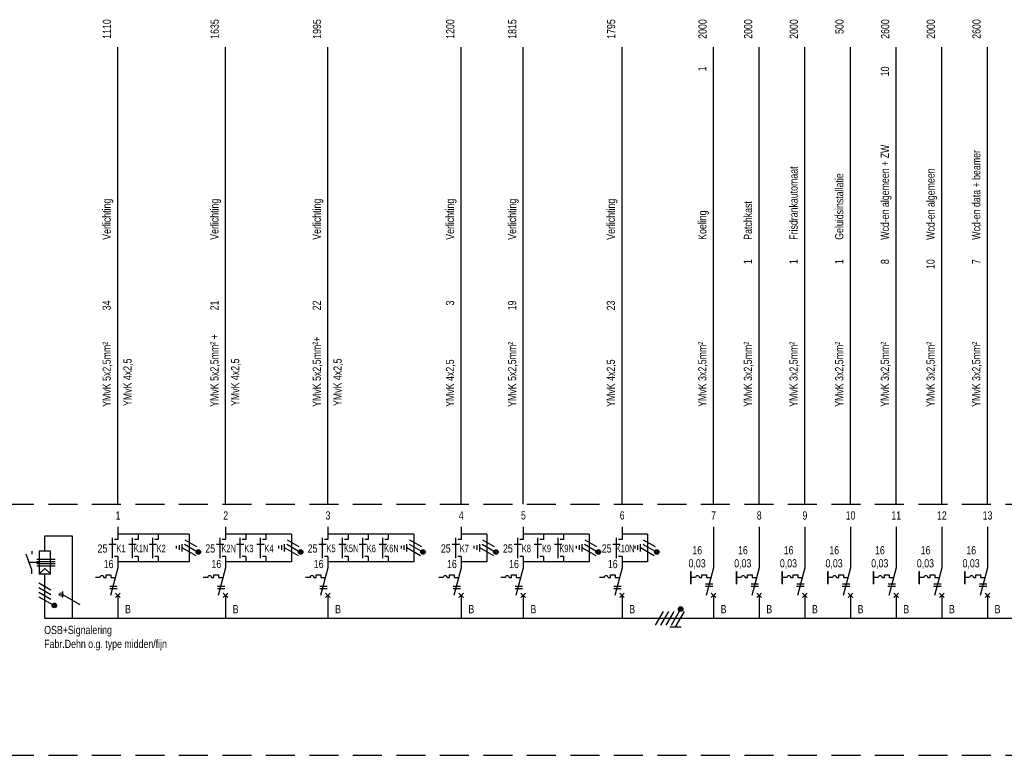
# Model space of a CAD drawing. Header units: millimetres. Extents: x -26318 to 195000, y -34446 to 95000.
# Tile 14 of 22: x 13258 to 34820, y -29427 to -13327. Entities that reach past the tile are written whole.
import ezdxf
from ezdxf.enums import TextEntityAlignment as Align

# ---------------------------------------------------------------- set-up
doc = ezdxf.new("R2010")
doc.units = ezdxf.units.MM
doc.header["$LTSCALE"] = 100
doc.linetypes.add('DASHED', pattern=[19.05, 12.7, -6.35])
doc.linetypes.add('HIDDEN', pattern=[9.525, 6.35, -3.175])
doc.layers.add('EL$1--_', color=3, linetype='Continuous')
doc.styles.add('SMAL', font='B-GBP.SHX', dxfattribs={"width": 0.8})

# ---------------------------------------------------------------- blocks, each defined once
blk = doc.blocks.new('ES-IS000')
blk.add_line((0, 0), (0, 10000))
at = {"color": 7, "style": 'SMAL', "width": 0.8}
for tag, p in [('VA', (-150, 10610)), ('ASP', (-155, 9577)), ('WCD', (-155, 5358)), ('LPT', (-155, 4453))]:
    blk.add_attdef(tag, text='', height=180, rotation=90, dxfattribs=at).set_placement(p, align=Align.RIGHT)
for tag, p in [('DIVERSEN', (-155, 5783)), ('DIVERSEN', (343, 5799)), ('LEIDING', (-155, 2127)), ('LEIDING', (300, 2145))]:
    blk.add_attdef(tag, p, '', height=180, rotation=90, dxfattribs=at)
blk.add_attdef('GR', text='', height=180, dxfattribs=at).set_placement((2, -342), align=Align.MIDDLE)
blk = doc.blocks.new('ES-ITG09')
for p, q in [((277, 220), (185, 220)), ((261, 240), (201, 240)), ((-318, -150), (-144, 150)), ((-202, -150), (-29, 150)), ((-87, -150), (87, 150)), ((29, -150), (206, 157)), ((121, -190), (318, 150)), ((281, 200), (181, 200)), ((277, 180), (185, 180)), ((261, 160), (201, 160)), ((-4, -190), (246, -190))]:
    blk.add_line(p, q)
blk.add_circle((231, 200), 50)
blk = doc.blocks.new('ES-IS106')
for p, q in [((0, 2000), (0, 1100)), ((0, 1100), (-161, 500)), ((-497, 888), (-497, 1021)), ((-497, 1021), (-490, 1021)), ((-497, 754), (-497, 888)), ((-494, 1021), (-494, 754)), ((-490, 888), (-490, 1021)), ((-490, 754), (-490, 888)), ((-497, 754), (-490, 754)), ((-50, 450), (50, 550)), ((-50, 550), (50, 450)), ((0, 500), (0, 0))]:
    blk.add_line(p, q)
at = {"color": 7}
for p, q in [((-392, 888), (-490, 888)), ((-307, 888), (-255, 888)), ((-254, 950), (-154, 950)), ((-254, 889), (-254, 950)), ((-154, 950), (-154, 889)), ((-154, 889), (-57, 889)), ((-178, 704), (-17, 704)), ((-172, 754), (-17, 754))]:
    blk.add_line(p, q, dxfattribs=at)
blk.add_arc((-349, 888), 43.4, 0, 180, dxfattribs=at)
at = {"color": 7, "style": 'SMAL', "width": 0.8}
for tag, p in [('IN', (-355, 1488)), ('ID', (-358, 1187))]:
    blk.add_attdef(tag, text='', height=180, dxfattribs=at).set_placement(p, align=Align.MIDDLE)

msp = doc.modelspace()

# ---------------------------------------------------------------- linework, layer by layer
at = {"layer": 'EL$1--_', "color": 10, "linetype": 'HIDDEN'}
for p, q in [((12936, -23927), (56060, -23927)), ((12936, -29427), (56060, -29427))]:
    msp.add_line(p, q, dxfattribs=at)
at = {"layer": 'EL$1--_', "color": 3}
for p, q in [((15408, -24427), (15408, -24707)), ((17767, -24427), (17767, -24707)), ((20008, -24427), (20008, -24707)), ((22926, -24427), (22926, -24707)), ((24285, -24427), (24285, -24707)), ((26449, -24427), (26449, -24707)), ((15849, -24584), (15849, -24707)), ((16289, -24584), (16289, -24707)), ((18208, -24584), (18208, -24707)), ((18649, -24584), (18649, -24707)), ((20449, -24584), (20449, -24707)), ((20889, -24584), (20889, -24707)), ((21330, -24584), (21330, -24707)), ((24726, -24584), (24726, -24707)), ((25167, -24584), (25167, -24707)), ((15408, -25074), (15408, -25327)), ((15849, -25074), (15849, -25196)), ((16289, -25074), (16289, -25196)), ((17767, -25074), (17767, -25327)), ((18208, -25074), (18208, -25196)), ((18649, -25074), (18649, -25196)), ((20008, -25074), (20008, -25327)), ((20449, -25074), (20449, -25196)), ((20889, -25074), (20889, -25196)), ((21330, -25074), (21330, -25196)), ((22926, -25074), (22926, -25327)), ((24285, -25074), (24285, -25327)), ((24726, -25074), (24726, -25196)), ((25167, -25074), (25167, -25196)), ((26449, -25074), (26449, -25327)), ((15408, -25327), (15247, -25927)), ((17767, -25327), (17606, -25927)), ((20008, -25327), (19847, -25927)), ((22926, -25327), (22765, -25927)), ((24285, -25327), (24125, -25927)), ((26449, -25327), (26288, -25927)), ((15358, -25977), (15458, -25877)), ((15358, -25877), (15458, -25977)), ((15408, -25927), (15408, -26427)), ((17717, -25977), (17817, -25877)), ((17717, -25877), (17817, -25977)), ((17767, -25927), (17767, -26427)), ((19958, -25977), (20058, -25877)), ((19958, -25877), (20058, -25977)), ((20008, -25927), (20008, -26427)), ((22876, -25977), (22976, -25877)), ((22876, -25877), (22976, -25977)), ((22926, -25927), (22926, -26427)), ((24235, -25977), (24335, -25877)), ((24235, -25877), (24335, -25977)), ((24285, -25927), (24285, -26427)), ((26399, -25977), (26499, -25877)), ((26399, -25877), (26499, -25977)), ((26449, -25927), (26449, -26427))]:
    msp.add_line(p, q, dxfattribs=at)
at = {"layer": 'EL$1--_', "color": 7}
for p, q in [((16872, -24709), (17132, -24859)), ((19113, -24709), (19373, -24859)), ((21795, -24709), (22054, -24859)), ((23390, -24709), (23650, -24859)), ((25631, -24709), (25891, -24859)), ((26913, -24709), (27173, -24859)), ((15208, -24804), (15369, -24804)), ((15649, -24804), (15810, -24804)), ((16090, -24804), (16251, -24804)), ((16687, -24841), (16687, -24901)), ((16748, -24828), (16748, -24928)), ((16807, -24803), (16807, -24968)), ((16812, -24876), (17115, -25051)), ((16865, -24803), (17169, -24978)), ((17567, -24804), (17728, -24804)), ((18008, -24804), (18169, -24804)), ((18449, -24804), (18610, -24804)), ((18928, -24841), (18928, -24901)), ((18989, -24828), (18989, -24928)), ((19048, -24803), (19048, -24968)), ((19053, -24876), (19356, -25051)), ((19106, -24803), (19409, -24978)), ((19808, -24804), (19969, -24804)), ((20249, -24804), (20410, -24804)), ((20690, -24804), (20851, -24804)), ((21131, -24804), (21292, -24804)), ((21609, -24841), (21609, -24901)), ((21670, -24828), (21670, -24928)), ((21730, -24803), (21730, -24968)), ((21735, -24876), (22038, -25051)), ((21788, -24803), (22091, -24978)), ((22726, -24804), (22887, -24804)), ((23205, -24841), (23205, -24901)), ((23266, -24828), (23266, -24928)), ((23325, -24803), (23325, -24968)), ((23330, -24876), (23633, -25051)), ((23384, -24803), (23687, -24978)), ((24086, -24804), (24246, -24804)), ((24526, -24804), (24687, -24804)), ((24967, -24804), (25128, -24804)), ((25446, -24841), (25446, -24901)), ((25507, -24828), (25507, -24928)), ((25566, -24803), (25566, -24968)), ((25571, -24876), (25874, -25051)), ((25625, -24803), (25928, -24978)), ((26249, -24804), (26410, -24804)), ((26728, -24841), (26728, -24901)), ((26789, -24828), (26789, -24928)), ((26848, -24803), (26848, -24968)), ((26853, -24876), (27156, -25051)), ((26907, -24803), (27210, -24978)), ((13678, -25654), (13938, -25804)), ((15016, -25539), (14917, -25539)), ((15101, -25539), (15153, -25539)), ((15154, -25538), (15154, -25478)), ((15154, -25478), (15254, -25478)), ((15254, -25478), (15254, -25538)), ((15254, -25538), (15351, -25538)), ((17375, -25539), (17276, -25539)), ((17460, -25539), (17512, -25539)), ((17513, -25538), (17513, -25478)), ((17513, -25478), (17613, -25478)), ((17613, -25478), (17613, -25538)), ((17613, -25538), (17710, -25538)), ((19616, -25539), (19517, -25539)), ((19701, -25539), (19753, -25539)), ((19754, -25538), (19754, -25478)), ((19754, -25478), (19854, -25478)), ((19854, -25478), (19854, -25538)), ((19854, -25538), (19951, -25538)), ((22534, -25539), (22435, -25539)), ((22619, -25539), (22671, -25539)), ((22672, -25538), (22672, -25478)), ((22672, -25478), (22772, -25478)), ((22772, -25478), (22772, -25538)), ((22772, -25538), (22870, -25538)), ((23893, -25539), (23795, -25539)), ((23978, -25539), (24030, -25539)), ((24031, -25538), (24031, -25478)), ((24031, -25478), (24131, -25478)), ((24131, -25478), (24131, -25538)), ((24131, -25538), (24229, -25538)), ((26057, -25539), (25958, -25539)), ((26142, -25539), (26194, -25539)), ((26195, -25538), (26195, -25478)), ((26195, -25478), (26295, -25478)), ((26295, -25478), (26295, -25538)), ((26295, -25538), (26392, -25538)), ((13678, -25756), (13938, -25906)), ((13678, -25858), (13938, -26008)), ((15230, -25724), (15390, -25724)), ((15230, -25774), (15390, -25774)), ((17589, -25724), (17750, -25724)), ((17589, -25774), (17750, -25774)), ((19830, -25724), (19990, -25724)), ((19830, -25774), (19990, -25774)), ((22748, -25724), (22909, -25724)), ((22748, -25774), (22909, -25774)), ((24107, -25724), (24268, -25724)), ((24107, -25774), (24268, -25774)), ((26271, -25724), (26432, -25724)), ((26271, -25774), (26432, -25774)), ((13678, -25956), (13974, -26127)), ((14195, -25908), (14574, -26127))]:
    msp.add_line(p, q, dxfattribs=at)
at = {"layer": 'EL$1--_', "color": 0}
for p, q in [((13526, -24956), (13526, -25026)), ((13526, -25371), (13397, -25026)), ((13526, -25456), (13526, -25371))]:
    msp.add_line(p, q, dxfattribs=at)
at = {"layer": 'EL$1--_', "color": 5}
msp.add_line((13808, -26427), (55319, -26427), dxfattribs=at)
at = {"layer": 'EL$1--_'}
for points in [[(13808, -24956), (13808, -24622), (14408, -24622), (14408, -26427)], [(13633, -25132), (14033, -25132)], [(13633, -25182), (14033, -25182)], [(13633, -25232), (14033, -25232)], [(13633, -25282), (14033, -25282)], [(13933, -25456), (13808, -25337), (13683, -25456)], [(13808, -26427), (13808, -25456)], [(14157, -25864), (14157, -25952)], [(14195, -25839), (14195, -25977)], [(14119, -25889), (14119, -25927)]]:
    msp.add_lwpolyline(points, dxfattribs=at)
at = {"layer": 'EL$1--_', "color": 3}
for points in [[(15289, -25114), (15289, -24667)], [(15408, -24707), (15333, -24707)], [(16967, -24584), (15408, -24584)], [(15729, -25114), (15729, -24667)], [(15849, -24707), (15774, -24707)], [(16170, -25114), (16170, -24667)], [(16289, -24707), (16214, -24707)], [(16967, -24584), (16967, -25196)], [(17648, -25114), (17648, -24667)], [(17767, -24707), (17692, -24707)], [(19208, -24584), (17767, -24584)], [(18089, -25114), (18089, -24667)], [(18208, -24707), (18133, -24707)], [(18529, -25114), (18529, -24667)], [(18649, -24707), (18574, -24707)], [(19208, -24584), (19208, -25196)], [(19889, -25114), (19889, -24667)], [(20008, -24707), (19933, -24707)], [(21889, -24584), (20008, -24584)], [(20329, -25114), (20329, -24667)], [(20449, -24707), (20374, -24707)], [(20770, -25114), (20770, -24667)], [(20889, -24707), (20814, -24707)], [(21211, -25114), (21211, -24667)], [(21330, -24707), (21255, -24707)], [(21889, -24584), (21889, -25196)], [(22807, -25114), (22807, -24667)], [(22926, -24707), (22851, -24707)], [(23485, -24584), (22926, -24584)], [(23485, -24584), (23485, -25196)], [(24166, -25114), (24166, -24667)], [(24285, -24707), (24210, -24707)], [(25726, -24584), (24285, -24584)], [(24607, -25114), (24607, -24667)], [(24726, -24707), (24651, -24707)], [(25048, -25114), (25048, -24667)], [(25167, -24707), (25092, -24707)], [(25726, -24584), (25726, -25196)], [(26330, -25114), (26330, -24667)], [(26449, -24707), (26374, -24707)], [(27008, -24584), (26449, -24584)], [(27008, -24584), (27008, -25196)], [(15408, -25074), (15333, -25074)], [(16967, -25196), (15408, -25196)], [(15849, -25074), (15774, -25074)], [(16289, -25074), (16214, -25074)], [(17767, -25074), (17692, -25074)], [(19208, -25196), (17767, -25196)], [(18208, -25074), (18133, -25074)], [(18649, -25074), (18574, -25074)], [(20008, -25074), (19933, -25074)], [(21889, -25196), (20008, -25196)], [(20449, -25074), (20374, -25074)], [(20889, -25074), (20814, -25074)], [(21330, -25074), (21255, -25074)], [(22926, -25074), (22851, -25074)], [(23485, -25196), (22926, -25196)], [(24285, -25074), (24210, -25074)], [(25726, -25196), (24285, -25196)], [(24726, -25074), (24651, -25074)], [(25167, -25074), (25092, -25074)], [(26449, -25074), (26374, -25074)], [(27008, -25196), (26449, -25196)]]:
    msp.add_lwpolyline(points, dxfattribs=at)
at = {"layer": 'EL$1--_'}
msp.add_lwpolyline([(13683, -25456), (13933, -25456), (13933, -24956), (13683, -24956)], close=True, dxfattribs=at)
at = {"layer": 'EL$1--_', "linetype": 'DASHED'}
msp.add_lwpolyline([(13683, -25206), (13464, -25206)], dxfattribs=at)
at = {"layer": 'EL$1--_', "color": 7}
for centre, radius in [((17169, -24978), 50), ((17169, -24978), 40), ((17169, -24978), 30), ((19409, -24978), 50), ((19409, -24978), 40), ((19409, -24978), 30), ((22091, -24978), 50), ((22091, -24978), 40), ((22091, -24978), 30), ((23687, -24978), 50), ((23687, -24978), 40), ((23687, -24978), 30), ((25928, -24978), 50), ((25928, -24978), 40), ((25928, -24978), 30), ((27210, -24978), 50), ((27210, -24978), 40), ((27210, -24978), 30), ((14016, -26146), 50), ((14016, -26146), 40), ((14016, -26146), 30), ((14016, -26146), 20), ((14016, -26146), 10)]:
    msp.add_circle(centre, radius, dxfattribs=at)
for centre in [(15059, -25539), (17418, -25539), (19659, -25539), (22577, -25539), (23937, -25539), (26100, -25539)]:
    msp.add_arc(centre, 43.4, 0, 180, dxfattribs=at)

# ---------------------------------------------------------------- block references
at = {"layer": 'EL$1--_', "color": 3}
ref = msp.add_blockref('ES-IS000', (15408, -23927), dxfattribs=at)
ref.add_attrib('GR', '1', dxfattribs={"layer": '0', "color": 7, "height": 180, "style": 'SMAL', "width": 0.8}).set_placement((15410, -24177), align=Align.MIDDLE)
ref.add_attrib('LEIDING', 'YMvK 5x2,5mm²', (15253, -21800), dxfattribs={"layer": '0', "color": 7, "height": 180, "rotation": 90, "style": 'SMAL', "width": 0.8})
ref.add_attrib('LEIDING', 'YMvK 4x2,5', (15708, -21782), dxfattribs={"layer": '0', "color": 7, "height": 180, "rotation": 90, "style": 'SMAL', "width": 0.8})
ref.add_attrib('LPT', '34', dxfattribs={"layer": '0', "color": 7, "height": 180, "rotation": 90, "style": 'SMAL', "width": 0.8}).set_placement((15253, -19474), align=Align.RIGHT)
ref.add_attrib('DIVERSEN', 'Verlichting', (15253, -18144), dxfattribs={"layer": '0', "color": 7, "height": 180, "rotation": 90, "style": 'SMAL', "width": 0.8})
ref.add_attrib('VA', '1110', dxfattribs={"layer": '0', "color": 7, "height": 180, "rotation": 90, "style": 'SMAL', "width": 0.8}).set_placement((15258, -13317), align=Align.RIGHT)
ref = msp.add_blockref('ES-IS000', (17767, -23927), dxfattribs=at)
ref.add_attrib('GR', '2', dxfattribs={"layer": '0', "color": 7, "height": 180, "style": 'SMAL', "width": 0.8}).set_placement((17769, -24177), align=Align.MIDDLE)
ref.add_attrib('LEIDING', 'YMvK 5x2,5mm² +', (17612, -21800), dxfattribs={"layer": '0', "color": 7, "height": 180, "rotation": 90, "style": 'SMAL', "width": 0.8})
ref.add_attrib('LEIDING', 'YMvK 4x2,5 ', (18067, -21782), dxfattribs={"layer": '0', "color": 7, "height": 180, "rotation": 90, "style": 'SMAL', "width": 0.8})
ref.add_attrib('LPT', '21', dxfattribs={"layer": '0', "color": 7, "height": 180, "rotation": 90, "style": 'SMAL', "width": 0.8}).set_placement((17612, -19474), align=Align.RIGHT)
ref.add_attrib('DIVERSEN', 'Verlichting', (17612, -18144), dxfattribs={"layer": '0', "color": 7, "height": 180, "rotation": 90, "style": 'SMAL', "width": 0.8})
ref.add_attrib('VA', '1635', dxfattribs={"layer": '0', "color": 7, "height": 180, "rotation": 90, "style": 'SMAL', "width": 0.8}).set_placement((17617, -13317), align=Align.RIGHT)
ref = msp.add_blockref('ES-IS000', (20008, -23927), dxfattribs=at)
ref.add_attrib('GR', '3', dxfattribs={"layer": '0', "color": 7, "height": 180, "style": 'SMAL', "width": 0.8}).set_placement((20010, -24177), align=Align.MIDDLE)
ref.add_attrib('LEIDING', 'YMvK 5x2,5mm²+', (19853, -21800), dxfattribs={"layer": '0', "color": 7, "height": 180, "rotation": 90, "style": 'SMAL', "width": 0.8})
ref.add_attrib('LEIDING', 'YMvK 4x2,5', (20308, -21782), dxfattribs={"layer": '0', "color": 7, "height": 180, "rotation": 90, "style": 'SMAL', "width": 0.8})
ref.add_attrib('LPT', '22', dxfattribs={"layer": '0', "color": 7, "height": 180, "rotation": 90, "style": 'SMAL', "width": 0.8}).set_placement((19853, -19474), align=Align.RIGHT)
ref.add_attrib('DIVERSEN', 'Verlichting', (19853, -18144), dxfattribs={"layer": '0', "color": 7, "height": 180, "rotation": 90, "style": 'SMAL', "width": 0.8})
ref.add_attrib('VA', '1995', dxfattribs={"layer": '0', "color": 7, "height": 180, "rotation": 90, "style": 'SMAL', "width": 0.8}).set_placement((19858, -13317), align=Align.RIGHT)
ref = msp.add_blockref('ES-IS000', (22926, -23927), dxfattribs=at)
ref.add_attrib('GR', '4', dxfattribs={"layer": '0', "color": 7, "height": 180, "style": 'SMAL', "width": 0.8}).set_placement((22928, -24177), align=Align.MIDDLE)
ref.add_attrib('LEIDING', 'YMvK 4x2,5', (22771, -21800), dxfattribs={"layer": '0', "color": 7, "height": 180, "rotation": 90, "style": 'SMAL', "width": 0.8})
ref.add_attrib('LPT', '3', dxfattribs={"layer": '0', "color": 7, "height": 180, "rotation": 90, "style": 'SMAL', "width": 0.8}).set_placement((22771, -19474), align=Align.RIGHT)
ref.add_attrib('DIVERSEN', 'Verlichting', (22771, -18144), dxfattribs={"layer": '0', "color": 7, "height": 180, "rotation": 90, "style": 'SMAL', "width": 0.8})
ref.add_attrib('VA', '1200', dxfattribs={"layer": '0', "color": 7, "height": 180, "rotation": 90, "style": 'SMAL', "width": 0.8}).set_placement((22776, -13317), align=Align.RIGHT)
ref = msp.add_blockref('ES-IS000', (24285, -23927), dxfattribs=at)
ref.add_attrib('GR', '5', dxfattribs={"layer": '0', "color": 7, "height": 180, "style": 'SMAL', "width": 0.8}).set_placement((24288, -24177), align=Align.MIDDLE)
ref.add_attrib('LEIDING', 'YMvK 5x2,5mm²', (24131, -21800), dxfattribs={"layer": '0', "color": 7, "height": 180, "rotation": 90, "style": 'SMAL', "width": 0.8})
ref.add_attrib('LPT', '19', dxfattribs={"layer": '0', "color": 7, "height": 180, "rotation": 90, "style": 'SMAL', "width": 0.8}).set_placement((24131, -19474), align=Align.RIGHT)
ref.add_attrib('DIVERSEN', 'Verlichting', (24131, -18144), dxfattribs={"layer": '0', "color": 7, "height": 180, "rotation": 90, "style": 'SMAL', "width": 0.8})
ref.add_attrib('VA', '1815', dxfattribs={"layer": '0', "color": 7, "height": 180, "rotation": 90, "style": 'SMAL', "width": 0.8}).set_placement((24135, -13317), align=Align.RIGHT)
ref = msp.add_blockref('ES-IS000', (26449, -23927), dxfattribs=at)
ref.add_attrib('GR', '6', dxfattribs={"layer": '0', "color": 7, "height": 180, "style": 'SMAL', "width": 0.8}).set_placement((26451, -24177), align=Align.MIDDLE)
ref.add_attrib('LEIDING', 'YMvK 4x2,5', (26294, -21800), dxfattribs={"layer": '0', "color": 7, "height": 180, "rotation": 90, "style": 'SMAL', "width": 0.8})
ref.add_attrib('LPT', '23', dxfattribs={"layer": '0', "color": 7, "height": 180, "rotation": 90, "style": 'SMAL', "width": 0.8}).set_placement((26294, -19474), align=Align.RIGHT)
ref.add_attrib('DIVERSEN', 'Verlichting', (26294, -18144), dxfattribs={"layer": '0', "color": 7, "height": 180, "rotation": 90, "style": 'SMAL', "width": 0.8})
ref.add_attrib('VA', '1795', dxfattribs={"layer": '0', "color": 7, "height": 180, "rotation": 90, "style": 'SMAL', "width": 0.8}).set_placement((26299, -13317), align=Align.RIGHT)
ref = msp.add_blockref('ES-IS000', (28451, -23927), dxfattribs=at)
ref.add_attrib('GR', '7', dxfattribs={"layer": '0', "color": 7, "height": 180, "style": 'SMAL', "width": 0.8}).set_placement((28453, -24177), align=Align.MIDDLE)
ref.add_attrib('LEIDING', 'YMvK 3x2,5mm²', (28296, -21800), dxfattribs={"layer": '0', "color": 7, "height": 180, "rotation": 90, "style": 'SMAL', "width": 0.8})
ref.add_attrib('DIVERSEN', 'Koeling', (28296, -18144), dxfattribs={"layer": '0', "color": 7, "height": 180, "rotation": 90, "style": 'SMAL', "width": 0.8})
ref.add_attrib('ASP', '1', dxfattribs={"layer": '0', "color": 7, "height": 180, "rotation": 90, "style": 'SMAL', "width": 0.8}).set_placement((28296, -14350), align=Align.RIGHT)
ref.add_attrib('VA', '2000', dxfattribs={"layer": '0', "color": 7, "height": 180, "rotation": 90, "style": 'SMAL', "width": 0.8}).set_placement((28301, -13317), align=Align.RIGHT)
ref = msp.add_blockref('ES-IS000', (29451, -23927), dxfattribs=at)
ref.add_attrib('GR', '8', dxfattribs={"layer": '0', "color": 7, "height": 180, "style": 'SMAL', "width": 0.8}).set_placement((29453, -24177), align=Align.MIDDLE)
ref.add_attrib('LEIDING', 'YMvK 3x2,5mm²', (29296, -21800), dxfattribs={"layer": '0', "color": 7, "height": 180, "rotation": 90, "style": 'SMAL', "width": 0.8})
ref.add_attrib('WCD', '1', dxfattribs={"layer": '0', "color": 7, "height": 180, "rotation": 90, "style": 'SMAL', "width": 0.8}).set_placement((29296, -18569), align=Align.RIGHT)
ref.add_attrib('DIVERSEN', 'Patchkast', (29296, -18144), dxfattribs={"layer": '0', "color": 7, "height": 180, "rotation": 90, "style": 'SMAL', "width": 0.8})
ref.add_attrib('VA', '2000', dxfattribs={"layer": '0', "color": 7, "height": 180, "rotation": 90, "style": 'SMAL', "width": 0.8}).set_placement((29301, -13317), align=Align.RIGHT)
ref = msp.add_blockref('ES-IS000', (30451, -23927), dxfattribs=at)
ref.add_attrib('GR', '9', dxfattribs={"layer": '0', "color": 7, "height": 180, "style": 'SMAL', "width": 0.8}).set_placement((30453, -24177), align=Align.MIDDLE)
ref.add_attrib('LEIDING', 'YMvK 3x2,5mm²', (30296, -21800), dxfattribs={"layer": '0', "color": 7, "height": 180, "rotation": 90, "style": 'SMAL', "width": 0.8})
ref.add_attrib('WCD', '1', dxfattribs={"layer": '0', "color": 7, "height": 180, "rotation": 90, "style": 'SMAL', "width": 0.8}).set_placement((30296, -18569), align=Align.RIGHT)
ref.add_attrib('DIVERSEN', 'Frisdrankautomaat', (30296, -18144), dxfattribs={"layer": '0', "color": 7, "height": 180, "rotation": 90, "style": 'SMAL', "width": 0.8})
ref.add_attrib('VA', '2000', dxfattribs={"layer": '0', "color": 7, "height": 180, "rotation": 90, "style": 'SMAL', "width": 0.8}).set_placement((30301, -13317), align=Align.RIGHT)
ref = msp.add_blockref('ES-IS000', (31451, -23927), dxfattribs=at)
ref.add_attrib('GR', '10', dxfattribs={"layer": '0', "color": 7, "height": 180, "style": 'SMAL', "width": 0.8}).set_placement((31453, -24177), align=Align.MIDDLE)
ref.add_attrib('LEIDING', 'YMvK 3x2,5mm²', (31296, -21800), dxfattribs={"layer": '0', "color": 7, "height": 180, "rotation": 90, "style": 'SMAL', "width": 0.8})
ref.add_attrib('WCD', '1', dxfattribs={"layer": '0', "color": 7, "height": 180, "rotation": 90, "style": 'SMAL', "width": 0.8}).set_placement((31296, -18569), align=Align.RIGHT)
ref.add_attrib('DIVERSEN', 'Geluidsinstallatie', (31296, -18144), dxfattribs={"layer": '0', "color": 7, "height": 180, "rotation": 90, "style": 'SMAL', "width": 0.8})
ref.add_attrib('VA', '500', dxfattribs={"layer": '0', "color": 7, "height": 180, "rotation": 90, "style": 'SMAL', "width": 0.8}).set_placement((31301, -13317), align=Align.RIGHT)
ref = msp.add_blockref('ES-IS000', (32451, -23927), dxfattribs=at)
ref.add_attrib('GR', '11', dxfattribs={"layer": '0', "color": 7, "height": 180, "style": 'SMAL', "width": 0.8}).set_placement((32453, -24177), align=Align.MIDDLE)
ref.add_attrib('LEIDING', 'YMvK 3x2,5mm²', (32296, -21800), dxfattribs={"layer": '0', "color": 7, "height": 180, "rotation": 90, "style": 'SMAL', "width": 0.8})
ref.add_attrib('WCD', '8', dxfattribs={"layer": '0', "color": 7, "height": 180, "rotation": 90, "style": 'SMAL', "width": 0.8}).set_placement((32296, -18569), align=Align.RIGHT)
ref.add_attrib('DIVERSEN', 'Wcd-en algemeen + ZW', (32296, -18144), dxfattribs={"layer": '0', "color": 7, "height": 180, "rotation": 90, "style": 'SMAL', "width": 0.8})
ref.add_attrib('ASP', '10', dxfattribs={"layer": '0', "color": 7, "height": 180, "rotation": 90, "style": 'SMAL', "width": 0.8}).set_placement((32296, -14350), align=Align.RIGHT)
ref.add_attrib('VA', '2600', dxfattribs={"layer": '0', "color": 7, "height": 180, "rotation": 90, "style": 'SMAL', "width": 0.8}).set_placement((32301, -13317), align=Align.RIGHT)
ref = msp.add_blockref('ES-IS000', (33451, -23927), dxfattribs=at)
ref.add_attrib('GR', '12', dxfattribs={"layer": '0', "color": 7, "height": 180, "style": 'SMAL', "width": 0.8}).set_placement((33453, -24177), align=Align.MIDDLE)
ref.add_attrib('LEIDING', 'YMvK 3x2,5mm²', (33296, -21800), dxfattribs={"layer": '0', "color": 7, "height": 180, "rotation": 90, "style": 'SMAL', "width": 0.8})
ref.add_attrib('WCD', '10', dxfattribs={"layer": '0', "color": 7, "height": 180, "rotation": 90, "style": 'SMAL', "width": 0.8}).set_placement((33296, -18569), align=Align.RIGHT)
ref.add_attrib('DIVERSEN', 'Wcd-en algemeen', (33296, -18144), dxfattribs={"layer": '0', "color": 7, "height": 180, "rotation": 90, "style": 'SMAL', "width": 0.8})
ref.add_attrib('VA', '2000', dxfattribs={"layer": '0', "color": 7, "height": 180, "rotation": 90, "style": 'SMAL', "width": 0.8}).set_placement((33301, -13317), align=Align.RIGHT)
ref = msp.add_blockref('ES-IS000', (34451, -23927), dxfattribs=at)
ref.add_attrib('GR', '13', dxfattribs={"layer": '0', "color": 7, "height": 180, "style": 'SMAL', "width": 0.8}).set_placement((34453, -24177), align=Align.MIDDLE)
ref.add_attrib('LEIDING', 'YMvK 3x2,5mm²', (34296, -21800), dxfattribs={"layer": '0', "color": 7, "height": 180, "rotation": 90, "style": 'SMAL', "width": 0.8})
ref.add_attrib('WCD', '7', dxfattribs={"layer": '0', "color": 7, "height": 180, "rotation": 90, "style": 'SMAL', "width": 0.8}).set_placement((34296, -18569), align=Align.RIGHT)
ref.add_attrib('DIVERSEN', 'Wcd-en data + beamer', (34296, -18144), dxfattribs={"layer": '0', "color": 7, "height": 180, "rotation": 90, "style": 'SMAL', "width": 0.8})
ref.add_attrib('VA', '2600', dxfattribs={"layer": '0', "color": 7, "height": 180, "rotation": 90, "style": 'SMAL', "width": 0.8}).set_placement((34301, -13317), align=Align.RIGHT)
at = {"layer": 'EL$1--_'}
for p in [(28451, -26427), (29451, -26427), (30451, -26427), (31451, -26427), (32451, -26427), (33451, -26427), (34451, -26427)]:
    msp.add_blockref('ES-IS106', p, dxfattribs=at).add_auto_attribs({'IN': '16', 'ID': '0,03'})
msp.add_blockref('ES-ITG09', (27501, -26427), dxfattribs=at)

# ---------------------------------------------------------------- texts
at = {"layer": 'EL$1--_', "style": 'SMAL', "width": 0.8}
for s, p in [('B', (15565, -26318)), ('B', (17924, -26318)), ('B', (20165, -26318)), ('B', (23084, -26318)), ('B', (24443, -26318)), ('B', (26606, -26318)), ('B', (28608, -26318)), ('B', (29608, -26318)), ('B', (30608, -26318)), ('B', (31608, -26318)), ('B', (32608, -26318)), ('B', (33608, -26318)), ('B', (34608, -26318)), ('OSB+Signalering', (13795, -26774)), ('Fabr.Dehn o.g. type midden/fijn', (13795, -27079))]:
    msp.add_text(s, height=180, dxfattribs=at).set_placement(p)
at = {"layer": 'EL$1--_', "color": 7, "style": 'SMAL'}
for tag, height, width, p in [('25', 180, 0.8, (15071, -24900)), ('K1', 165, 0.65, (15476, -24900)), ('K1N', 165, 0.65, (15917, -24900)), ('K2', 165, 0.65, (16358, -24900)), ('25', 180, 0.8, (17430, -24900)), ('K2N', 165, 0.65, (17835, -24900)), ('K3', 165, 0.65, (18276, -24900)), ('K4', 165, 0.65, (18717, -24900)), ('25', 180, 0.8, (19671, -24900)), ('K5', 165, 0.65, (20076, -24900)), ('K5N', 165, 0.65, (20517, -24900)), ('K6', 165, 0.65, (20958, -24900)), ('K6N', 165, 0.65, (21399, -24900)), ('25', 180, 0.8, (22589, -24900)), ('K7', 165, 0.65, (22995, -24900)), ('25', 180, 0.8, (23948, -24900)), ('K8', 165, 0.65, (24354, -24900)), ('K9', 165, 0.65, (24795, -24900)), ('K9N', 165, 0.65, (25235, -24900)), ('25', 180, 0.8, (26112, -24900)), ('K10N', 165, 0.65, (26518, -24900)), ('16', 180, 0.8, (15205, -25240)), ('16', 180, 0.8, (17564, -25240)), ('16', 180, 0.8, (19805, -25240)), ('16', 180, 0.8, (22723, -25240)), ('16', 180, 0.8, (24082, -25240)), ('16', 180, 0.8, (26246, -25240))]:
    msp.add_attdef(tag, text='-', height=height, dxfattribs=dict(at, width=width)).set_placement(p, align=Align.MIDDLE)

doc.saveas('drawing.dxf')
